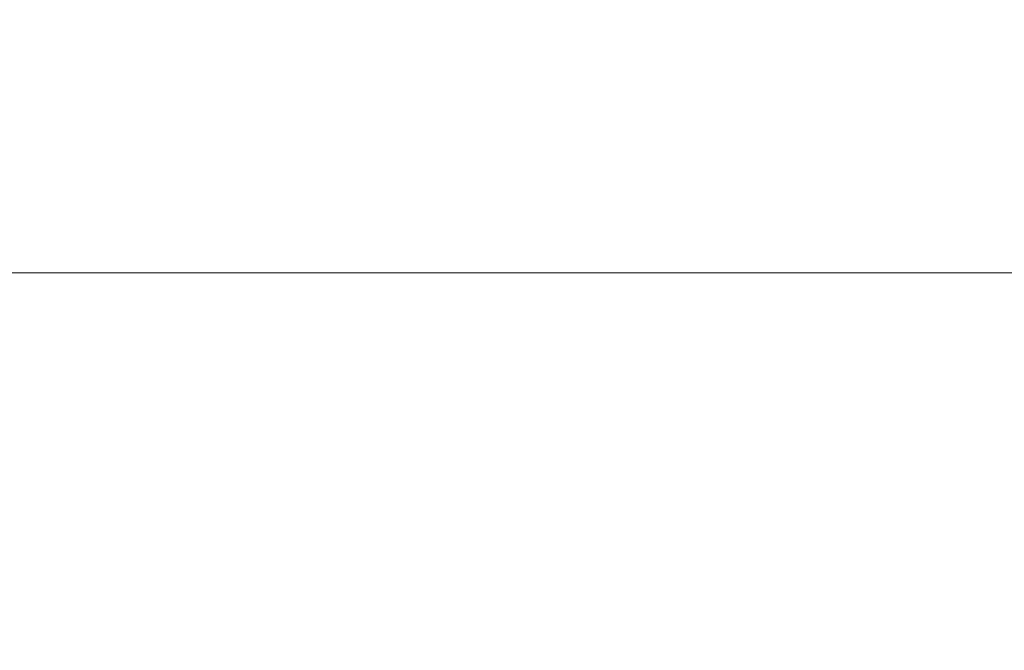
# Model space of a CAD drawing. Header units: centimetres. Extents: x -16 to 17.2, y -26.1 to -24.6.
# Tile 30 of 46: x -3.622 to -3.037, y -25.717 to -25.342. Entities that reach past the tile are written whole.
import ezdxf

# ---------------------------------------------------------------- set-up
doc = ezdxf.new("R2010")
doc.units = ezdxf.units.CM
doc.header["$LTSCALE"] = 2.54
doc.layers.add('Lucido design-1', color=7, linetype='Continuous')

# ---------------------------------------------------------------- blocks, each defined once
blk = doc.blocks.new('Gruppo-1')
at = {"color": 7, "linetype": 'Continuous', "lineweight": 9}
for points in [[(17.08, -24.59215, -166.92232), (17.08, -26.09215, -166.92232), (-15.92, -26.09215, -166.92232), (-15.92, -24.59215, -166.92232)], [(17.08, -24.59215, -151.42232), (17.08, -26.09215, -151.42232), (-15.92, -26.09215, -151.42232), (-15.92, -24.59215, -151.42232)], [(-4.42, -24.59215, -154.82232), (-4.42, -25.49264, -154.82232), (5.58, -25.49264, -154.82232), (5.58, -24.59215, -154.82232)], [(-4.42, -24.59215, -139.32232), (-4.42, -25.49264, -139.32232), (5.58, -25.49264, -139.32232), (5.58, -24.59215, -139.32232)], [(-4.42, -25.49291, -154.82232), (-3.42, -25.99149, -153.82232), (-3.42, -25.99122, -153.82232), (-4.42, -25.49264, -154.82232)], [(-4.42, -25.49291, -139.32232), (-3.42, -25.99149, -138.32232), (-3.42, -25.99122, -138.32232), (-4.42, -25.49264, -139.32232)]]:
    blk.add_3dface(points, dxfattribs=at)
for points, invisible_edges in [([(-15.92, -26.09215, -151.62232), (-3.52, -26.09215, -151.62232), (-3.52, -25.94163, -151.62232), (-4.42, -25.49291, -151.62232)], 8), ([(-15.92, -26.09215, -136.12232), (-3.52, -26.09215, -136.12232), (-3.52, -25.94163, -136.12232), (-4.42, -25.49291, -136.12232)], 8), ([(-4.42, -25.49264, -154.82232), (-3.42, -25.99122, -153.82232), (-3.12, -25.99122, -153.82232)], 8), ([(-3.12, -25.99122, -153.82232), (4.28, -25.99122, -153.82232), (5.58, -25.49264, -154.82232), (-4.42, -25.49264, -154.82232)], 10), ([(-4.42, -25.49264, -139.32232), (-3.42, -25.99122, -138.32232), (-3.12, -25.99122, -138.32232)], 8), ([(-3.12, -25.99122, -138.32232), (4.28, -25.99122, -138.32232), (5.58, -25.49264, -139.32232), (-4.42, -25.49264, -139.32232)], 10), ([(-3.42, -25.99149, -151.72232), (-4.42, -25.49291, -151.62232), (-3.52, -25.94163, -151.62232)], 9), ([(-3.42, -25.99149, -151.72232), (-3.42, -25.99149, -153.52232), (-4.42, -25.49291, -154.82232), (-4.42, -25.49291, -151.62232)], 10), ([(-3.42, -25.99149, -153.52232), (-3.42, -25.99149, -153.82232), (-4.42, -25.49291, -154.82232)], 8), ([(-3.42, -25.99149, -136.22232), (-4.42, -25.49291, -136.12232), (-3.52, -25.94163, -136.12232)], 9), ([(-3.42, -25.99149, -136.22232), (-3.42, -25.99149, -138.02232), (-4.42, -25.49291, -139.32232), (-4.42, -25.49291, -136.12232)], 10), ([(-3.42, -25.99149, -138.02232), (-3.42, -25.99149, -138.32232), (-4.42, -25.49291, -139.32232)], 8)]:
    blk.add_3dface(points, dxfattribs=dict(at, invisible_edges=invisible_edges))

msp = doc.modelspace()

# ---------------------------------------------------------------- block references
at = {"layer": 'Lucido design-1', "color": 7}
msp.add_blockref('Gruppo-1', (0, 0), dxfattribs=at)

doc.saveas('drawing.dxf')
